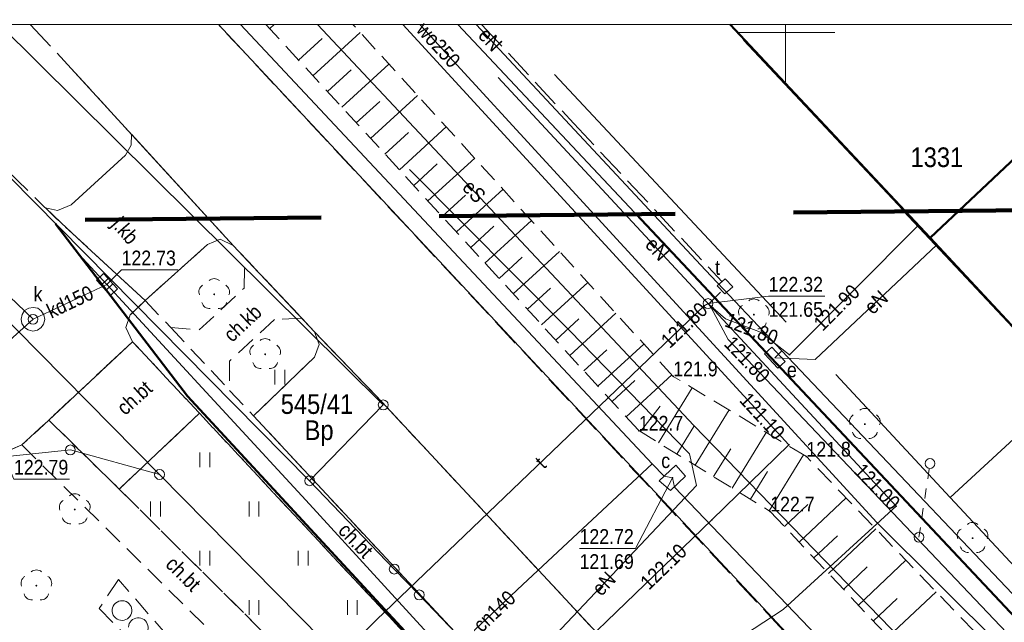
# Model space of a CAD drawing. Extents: x 6439600 to 6443631, y 5654340 to 5654937.
# Tile 37 of 54: x 6440861 to 6440911, y 5654870 to 5654901. Entities that reach past the tile are written whole.
import ezdxf
from ezdxf.enums import TextEntityAlignment as Align

# ---------------------------------------------------------------- set-up
doc = ezdxf.new("R2010")
doc.units = 0
doc.header["$MEASUREMENT"] = 0
for name, pattern in [('1.0_0.5', [1.5, 1, -0.5]), ('1.5_0.5', [2, 1.5, -0.5]), ('2', [0.9, 0.6, -0.3]), ('219-500', [0]), ('PRZER3-1', [4, 3, -1]), ('PTTL', [1.5, 1, -0.5]), ('supp_500', [1, 0.5, -0.5])]:
    doc.linetypes.add(name, pattern=pattern)
doc.layers.get('0').update_dxf_attribs({"color": 2, "linetype": 'CONTINUOUS', "lineweight": 5})
for name, color, linetype in [('000 Inne (niezydentyfikowane)', 7, 'CONTINUOUS'), ('202-punkt graniczny', 7, 'CONTINUOUS'), ('210-oznaczenie konturu użytku gruntowego', 7, 'CONTINUOUS'), ('211-numer działki ewidencyjnej', 7, 'CONTINUOUS'), ('218-kontur użytku gruntowego', 7, 'CONTINUOUS'), ('219-działka ewidencyjna', 7, 'CONTINUOUS'), ('312-budynek ewidencyjny', 7, 'CONTINUOUS'), ('312-oznaczenie budynku ewidencyjnego', 7, 'CONTINUOUS'), ('chodnik', 7, 'CONTINUOUS'), ('chodnik-Atr17', 7, 'CONTINUOUS'), ('drzewo liściaste', 7, 'CONTINUOUS'), ('jezdnia', 7, 'CONTINUOUS'), ('komora podziemna', 7, 'CONTINUOUS'), ('kratka ściekowa', 7, 'CONTINUOUS'), ('krawężnik', 7, 'CONTINUOUS'), ('KTOK - Furtka', 7, 'CONTINUOUS'), ('obudowa ochronna przewodu', 7, 'CONTINUOUS'), ('ogrodzenie trwałe', 7, 'CONTINUOUS'), ('pikieta naturalna', 7, 'CONTINUOUS'), ('pikieta naturalna-Atr2', 7, 'CONTINUOUS'), ('przewód ciepłowniczy', 7, 'CONTINUOUS'), ('przewód ciepłowniczy-Atr1', 7, 'CONTINUOUS'), ('przewód elektroenergetyczny podziemny', 7, 'CONTINUOUS'), ('przewód elektroenergetyczny podziemny-Atr1', 7, 'CONTINUOUS'), ('przewód kanalizacyjny', 7, 'CONTINUOUS'), ('przewód kanalizacyjny-Atr1', 7, 'CONTINUOUS'), ('przewód telekomunikacyjny podziemny', 7, 'CONTINUOUS'), ('przewód telekomunikacyjny podziemny - ob. projektowany', 7, 'CONTINUOUS'), ('przewód telekomunikacyjny podziemny-Atr1', 7, 'CONTINUOUS'), ('przewód wodociągowy', 7, 'CONTINUOUS'), ('przewód wodociągowy-Atr1', 7, 'CONTINUOUS'), ('rzedna', 7, 'CONTINUOUS'), ('rzedna-Atr2', 7, 'CONTINUOUS'), ('rzedna-Atr3', 7, 'CONTINUOUS'), ('skarpa nieumocniona', 7, 'CONTINUOUS'), ('szafa elektroenergetyczna lub kontener', 7, 'CONTINUOUS'), ('szafa elektroenergetyczna lub kontener-Atr17', 7, 'CONTINUOUS'), ('słup przewodów napowietrznych', 7, 'CONTINUOUS'), ('trawnik', 7, 'CONTINUOUS'), ('właz do komory lub kanału', 7, 'CONTINUOUS'), ('właz do komory lub kanału - ob. projektowany', 7, 'CONTINUOUS'), ('właz do komory lub kanału - ob. projektowany-Atr17', 7, 'CONTINUOUS'), ('właz do komory lub kanału - okrągły', 7, 'CONTINUOUS'), ('właz do komory lub kanału - okrągły-Atr17', 7, 'CONTINUOUS'), ('właz do komory lub kanału-Atr17', 7, 'CONTINUOUS'), ('Zakres', 7, 'CONTINUOUS')]:
    doc.layers.add(name, color=color, linetype=linetype)
for name, color, linetype, lineweight in [('z - kartowanie', 2, 'CONTINUOUS', 5), ('z - MPZT', 121, 'PRZER3-1', 18), ('z- kartowanie', 7, 'CONTINUOUS', 18)]:
    doc.layers.add(name, color=color, linetype=linetype, lineweight=lineweight)
doc.styles.add('MapaZas', font='geodezja.shx', dxfattribs={"width": 0.9})
doc.linetypes.add('902-500', pattern='A,3.75,0,[1,ksztalty.shx,S=0.5,R=0,X=0,Y=0],3.75', length=7.5)
doc.linetypes.add('NLZ', pattern='A,3,-1,[35,msgB.shx,S=0.008,R=0,X=-0.5,Y=0],3', length=7)

# ---------------------------------------------------------------- blocks, each defined once
blk = doc.blocks.new('202')
at = {"color": 0, "linetype": 'Continuous', "lineweight": 0}
blk.add_circle((0, 0), 0.25, dxfattribs=at)
blk = doc.blocks.new('PW01')
at = {"linetype": 'Continuous', "lineweight": 13}
h = blk.add_hatch(color=0, dxfattribs=at)
edge = h.paths.add_edge_path()
edge.add_arc((0, 0), 0.045, 0, 360)
blk = doc.blocks.new('SM05')
at = {"color": 0, "linetype": 'Continuous', "lineweight": 13}
blk.add_circle((0, 0), 0.25, dxfattribs=at)
blk = doc.blocks.new('TU04')
at = {"color": 0, "linetype": 'Continuous', "lineweight": 13}
for p, q in [((0, 0), (0, 0.75)), ((0.5, 0), (0.5, 0.75))]:
    blk.add_line(p, q, dxfattribs=at)
blk = doc.blocks.new('OP021')
at = {"linetype": 'Continuous', "lineweight": 13}
h = blk.add_hatch(color=0, dxfattribs=at)
edge = h.paths.add_edge_path()
edge.add_arc((0, 0), 0.05, 0, 360)
at = {"color": 0, "linetype": 'Continuous', "lineweight": 13}
for centre, start, end in [((0, 0.4), 49.272, 130.728), ((-0.38, 0.124), 121.308, 202.548), ((0.38, 0.124), 337.452, 58.692), ((-0.235, -0.324), 193.221, 274.871), ((0.235, -0.324), 265.129, 346.779)]:
    blk.add_arc(centre, 0.4, start, end, dxfattribs=at)
blk = doc.blocks.new('US22')
at = {"color": 0, "linetype": 'Continuous', "lineweight": 13}
blk.add_circle((0, 0), 0.25, dxfattribs=at)
blk = doc.blocks.new('US15')
at = {"color": 0, "linetype": 'Continuous', "lineweight": 13}
blk.add_circle((0, 0), 0.25, dxfattribs=at)
blk = doc.blocks.new('US18')
at = {"color": 0, "linetype": 'Continuous', "lineweight": 13}
for p, q in [((-0.5, -0.25), (-0.5, 0.25)), ((-0.5, 0.25), (0.5, 0.25)), ((0.5, -0.25), (0.5, 0.25)), ((-0.5, -0.25), (0.5, -0.25))]:
    blk.add_line(p, q, dxfattribs=at)
blk = doc.blocks.new('US05')
at = {"color": 0, "linetype": 'Continuous', "lineweight": 13}
for p, q in [((-0.525, -0.25), (-0.525, 0.25)), ((-0.525, 0.25), (-0.175, 0.25)), ((-0.175, -0.25), (-0.175, 0.25)), ((-0.175, 0.25), (0.175, 0.25)), ((0.175, -0.25), (0.175, 0.25)), ((0.175, 0.25), (0.525, 0.25)), ((0.525, -0.25), (0.525, 0.25)), ((-0.525, -0.25), (-0.175, -0.25)), ((-0.175, -0.25), (0.175, -0.25)), ((0.175, -0.25), (0.525, -0.25))]:
    blk.add_line(p, q, dxfattribs=at)
blk = doc.blocks.new('OTZK')
at = {"color": 0}
blk.add_lwpolyline([(-1.2, 1), (-1.026352, 0.984808), (-0.85798, 0.939693), (-0.7, 0.866025), (-0.557212, 0.766044), (-0.433956, 0.642788), (-0.333975, 0.5), (-0.260307, 0.34202), (-0.215192, 0.173648), (-0.2, 0), (-0.215192, -0.173648), (-0.260307, -0.34202), (-0.333975, -0.5), (-0.44425, -0.654861), (-0.581841, -0.786053), (-0.741773, -0.888835), (-0.918267, -0.959493), (-1.104944, -0.995472), (-1.295056, -0.995472), (-1.481733, -0.959493), (-1.658227, -0.888835), (-1.818159, -0.786053), (-1.95575, -0.654861), (-2.066025, -0.5), (-2.145001, -0.327068), (-2.189821, -0.142315), (-2.198867, 0.047582), (-2.171812, 0.235759), (-2.109632, 0.415415), (-2.014576, 0.580057), (-1.890079, 0.723734), (-1.740641, 0.841254), (-1.571662, 0.928368), (-1.389251, 0.981929)], close=True, dxfattribs=at)
blk.add_lwpolyline([(0.469393, -0.682799), (0.35969, -0.542106), (0.276733, -0.384159), (0.223163, -0.213984), (0.200685, -0.036999), (0.210014, 0.141165), (0.250854, 0.314835), (0.321904, 0.478484), (0.420903, 0.626903), (0.5447, 0.755369), (0.689355, 0.859792), (0.850264, 0.936848), (1.022304, 0.984085), (1.2, 1), (1.377696, 0.984085), (1.549736, 0.936848), (1.710645, 0.859792), (1.8553, 0.755369), (1.979097, 0.626903), (2.078096, 0.478484), (2.149146, 0.314835), (2.189986, 0.141165), (2.199315, -0.036999), (2.176837, -0.213984), (2.123267, -0.384159), (2.04031, -0.542106), (1.930607, -0.682799)], dxfattribs=at)

msp = doc.modelspace()

# ---------------------------------------------------------------- linework, layer by layer
at = {"color": 0, "lineweight": 13}
msp.add_line((6440900, 5654897.5), (6440900, 5654900.411), dxfattribs=at)
msp.add_line((6440900, 5654897.5), (6440900, 5654900.411), dxfattribs=at)
at = {"color": 0}
msp.add_line((6440897.5, 5654900), (6440902.5, 5654900), dxfattribs=at)
msp.add_line((6440897.5, 5654900), (6440902.5, 5654900), dxfattribs=at)
at = {"color": 18, "linetype": 'Continuous', "true_color": 0x000000}
msp.add_lwpolyline([(6440774.191, 5654936.883), (6440976.424, 5654936.883), (6440976.424, 5654900.411), (6440774.191, 5654900.411)], close=True, dxfattribs=at)
at = {"layer": '000 Inne (niezydentyfikowane)', "color": 7, "linetype": 'Continuous', "lineweight": 25}
msp.add_lwpolyline([(6440873.78, 5654900.21), (6440873.999, 5654900.411)], dxfattribs=at)
at = {"layer": '000 Inne (niezydentyfikowane)', "color": 7, "linetype": 'Continuous', "lineweight": 13, "flags": 128}
for points in [[(6440875.98, 5654897.8), (6440878.38, 5654900)], [(6440875.25, 5654898.6), (6440876.45, 5654899.7)], [(6440877.45, 5654896.2), (6440879.84, 5654898.4)], [(6440876.72, 5654897), (6440877.92, 5654898.1)], [(6440878.91, 5654894.61), (6440881.3, 5654896.8)], [(6440878.18, 5654895.41), (6440879.38, 5654896.5)], [(6440879.64, 5654893.82), (6440880.83, 5654894.91)], [(6440880.37, 5654893.02), (6440882.75, 5654895.2)], [(6440881.1, 5654892.23), (6440882.29, 5654893.32)], [(6440881.82, 5654891.44), (6440884.2, 5654893.61)], [(6440883.27, 5654889.86), (6440885.64, 5654892.03)], [(6440882.55, 5654890.65), (6440883.73, 5654891.73)], [(6440884.72, 5654888.28), (6440887.08, 5654890.44)], [(6440884, 5654889.07), (6440885.18, 5654890.15)], [(6440886.16, 5654886.71), (6440888.51, 5654888.87)], [(6440885.44, 5654887.5), (6440886.62, 5654888.58)], [(6440887.6, 5654885.14), (6440889.95, 5654887.29)], [(6440886.88, 5654885.93), (6440888.06, 5654887)], [(6440888.32, 5654884.36), (6440889.49, 5654885.44)], [(6440889.03, 5654883.58), (6440891.37, 5654885.73)], [(6440889.75, 5654882.8), (6440890.92, 5654883.87)], [(6440890.46, 5654882.02), (6440892.8, 5654884.16)], [(6440891.18, 5654881.24), (6440892.34, 5654882.31)], [(6440891.89, 5654880.47), (6440894.22, 5654882.6)], [(6440893.54, 5654879.14), (6440895.26, 5654881.93)], [(6440892.62, 5654879.71), (6440893.63, 5654881.01)], [(6440895.41, 5654878), (6440897.13, 5654880.81)], [(6440894.47, 5654878.57), (6440895.33, 5654879.97)], [(6440897.28, 5654876.84), (6440899.02, 5654879.67)], [(6440896.34, 5654877.42), (6440897.21, 5654878.83)], [(6440899.16, 5654875.68), (6440900.91, 5654878.53)], [(6440898.22, 5654876.27), (6440899.09, 5654877.68)], [(6440900.69, 5654874.09), (6440903.08, 5654876.34)], [(6440899.94, 5654874.89), (6440901.13, 5654876.01)], [(6440902.19, 5654872.49), (6440904.59, 5654874.76)], [(6440901.44, 5654873.29), (6440902.64, 5654874.42)], [(6440902.94, 5654871.69), (6440904.15, 5654872.83)], [(6440903.7, 5654870.89), (6440906.12, 5654873.17)], [(6440905.22, 5654869.27), (6440907.65, 5654871.57)], [(6440904.46, 5654870.08), (6440905.67, 5654871.23)]]:
    msp.add_lwpolyline(points, dxfattribs=at)
at = {"layer": '218-kontur użytku gruntowego', "color": 3, "linetype": 'Continuous', "lineweight": 13}
for points in [[(6440875.81, 5654877.21), (6440852.888, 5654900.411)], [(6440852.888, 5654900.411), (6440875.81, 5654877.21)], [(6440860.035, 5654900.411), (6440879.55, 5654881.07)], [(6440879.55, 5654881.07), (6440860.035, 5654900.411)], [(6440907.64, 5654874.55), (6440883.346, 5654900.411)], [(6440883.346, 5654900.411), (6440907.64, 5654874.55)]]:
    msp.add_lwpolyline(points, dxfattribs=at)
at = {"layer": '218-kontur użytku gruntowego', "color": 3, "linetype": 'Continuous', "lineweight": 13, "flags": 128}
for points in [[(6440875.81, 5654877.21), (6440879.55, 5654881.07)], [(6440879.55, 5654881.07), (6440875.81, 5654877.21)], [(6440863.65, 5654878.78), (6440859.95, 5654878.4)], [(6440859.95, 5654878.4), (6440863.65, 5654878.78)], [(6440868.18, 5654877.53), (6440863.65, 5654878.78)], [(6440863.65, 5654878.78), (6440868.18, 5654877.53)], [(6440876.47, 5654869.13), (6440868.18, 5654877.53)], [(6440868.18, 5654877.53), (6440876.47, 5654869.13)], [(6440907.64, 5654874.55), (6440947.07, 5654832.59)], [(6440947.07, 5654832.59), (6440907.64, 5654874.55)]]:
    msp.add_lwpolyline(points, dxfattribs=at)
at = {"layer": '219-działka ewidencyjna', "color": 3, "linetype": '219-500', "lineweight": 13}
for points in [[(6440852.888, 5654900.411), (6440875.81, 5654877.21)], [(6440879.55, 5654881.07), (6440860.035, 5654900.411)], [(6440947.07, 5654832.59), (6440883.35, 5654900.411)]]:
    msp.add_lwpolyline(points, dxfattribs=at)
at = {"layer": '219-działka ewidencyjna', "color": 3, "linetype": '219-500', "lineweight": 13, "flags": 128}
for points in [[(6440868.18, 5654877.53), (6440852.37, 5654893.55)], [(6440875.81, 5654877.21), (6440879.55, 5654881.07)], [(6440859.95, 5654878.4), (6440863.65, 5654878.78)], [(6440868.18, 5654877.53), (6440863.65, 5654878.78)], [(6440868.18, 5654877.53), (6440876.47, 5654869.13)], [(6440875.81, 5654877.21), (6440880.11, 5654872.72)], [(6440880.11, 5654872.72), (6440881.38, 5654871.41)], [(6440881.38, 5654871.41), (6440979.07, 5654769.37)]]:
    msp.add_lwpolyline(points, dxfattribs=at)
at = {"layer": '312-budynek ewidencyjny', "color": 7, "linetype": 'Continuous', "lineweight": 50}
msp.add_lwpolyline([(6440907.35, 5654889.57), (6440897.188, 5654900.411)], dxfattribs=at)
at = {"layer": '312-budynek ewidencyjny', "color": 7, "linetype": 'Continuous', "lineweight": 50, "flags": 128}
for points in [[(6440907.35, 5654889.57), (6440916.66, 5654898.34)], [(6440916.66, 5654898.34), (6440907.35, 5654889.57)], [(6440921.52, 5654874.35), (6440907.35, 5654889.57)]]:
    msp.add_lwpolyline(points, dxfattribs=at)
at = {"layer": 'chodnik', "color": 7, "linetype": '1.0_0.5', "lineweight": 13}
for p, q in [((6440867.45, 5654886.38), (6440866.69, 5654885.64)), ((6440866.69, 5654885.64), (6440866.46, 5654885)), ((6440866.46, 5654885), (6440866.81, 5654884.28)), ((6440866.81, 5654884.28), (6440870.21, 5654880.64)), ((6440862.55, 5654880.3), (6440861.18, 5654879.03)), ((6440866.13, 5654876.79), (6440862.55, 5654880.3)), ((6440870.21, 5654880.64), (6440883.21, 5654866.7)), ((6440888.74, 5654863.56), (6440872.96, 5654880.51)), ((6440861.18, 5654879.03), (6440877.25, 5654863.18)), ((6440878.82, 5654864.16), (6440866.13, 5654876.79))]:
    msp.add_line(p, q, dxfattribs=at)
at = {"layer": 'chodnik', "color": 7, "linetype": '1.0_0.5', "lineweight": 13, "flags": 128}
msp.add_lwpolyline([(6440866.81, 5654884.28), (6440862.55, 5654880.3), (6440866.13, 5654876.79), (6440870.21, 5654880.64)], close=True, dxfattribs=at)
at = {"layer": 'jezdnia', "color": 7, "linetype": '1.5_0.5', "lineweight": 13}
for points in [[(6440867.45, 5654886.38), (6440862.91, 5654890.57), (6440852.821, 5654900.411)], [(6440861.609, 5654900.411), (6440863.69, 5654898.18), (6440871.93, 5654889.17), (6440876.06, 5654884.79), (6440879.48, 5654881.22), (6440906.8, 5654851.86), (6440923.44, 5654833.94), (6440929.76, 5654827.01), (6440946.76, 5654808.73), (6440952.95, 5654802.31), (6440964.82, 5654789.35), (6440983.59, 5654769.41), (6440986.02, 5654766.81), (6440986.68, 5654766.1), (6440989.64, 5654762.78), (6440998.11, 5654753.44), (6441004.18, 5654747.07), (6441016.644, 5654733.678)], [(6441026.268, 5654733.678), (6441014.05, 5654746.81), (6441013.69, 5654747.24), (6440979.44, 5654783.96), (6440979.03, 5654784.41), (6440957.47, 5654807.58), (6440948.41, 5654817.56), (6440937.72, 5654829.04), (6440912.17, 5654856.41), (6440871.169, 5654900.411)], [(6440796.54, 5654822.51), (6440807.99, 5654832.85), (6440810.21, 5654834.85), (6440817.78, 5654841.7), (6440820, 5654843.68), (6440831.55, 5654853.94), (6440833.73, 5654855.89), (6440841.29, 5654862.78), (6440843.46, 5654864.74), (6440856.58, 5654876.61), (6440858.22, 5654877.76), (6440861.18, 5654879.03), (6440862.55, 5654880.3), (6440866.81, 5654884.28), (6440866.46, 5654885), (6440866.69, 5654885.64), (6440867.45, 5654886.38)]]:
    msp.add_lwpolyline(points, dxfattribs=at)
at = {"layer": 'komora podziemna', "color": 32, "linetype": 'Continuous', "lineweight": 13, "flags": 128}
msp.add_lwpolyline([(6440862.35, 5654885.41), (6440862.29, 5654885.18), (6440862.16, 5654885), (6440861.97, 5654884.87), (6440861.74, 5654884.82), (6440861.51, 5654884.88), (6440861.31, 5654885.01), (6440861.18, 5654885.2), (6440861.15, 5654885.43), (6440861.19, 5654885.66), (6440861.32, 5654885.86), (6440861.53, 5654885.99), (6440861.76, 5654886.02), (6440861.99, 5654885.98), (6440862.17, 5654885.85), (6440862.3, 5654885.64)], close=True, dxfattribs=at)
at = {"layer": 'krawężnik', "color": 7, "linetype": 'Continuous', "lineweight": 13}
msp.add_lwpolyline([(6440948.99, 5654816.93), (6440948.41, 5654817.56), (6440937.72, 5654829.04), (6440912.19, 5654856.46), (6440871.184, 5654900.411)], dxfattribs=at)
at = {"layer": 'krawężnik', "color": 7, "linetype": 'Continuous', "lineweight": 13, "flags": 128}
for points in [[(6440871.93, 5654889.17), (6440863.69, 5654898.18)], [(6440867.45, 5654886.38), (6440870.62, 5654889.22), (6440871.26, 5654889.5), (6440871.93, 5654889.17), (6440876.06, 5654884.79), (6440876.3, 5654884.14), (6440876.06, 5654883.5), (6440872.96, 5654880.51)], [(6440866.81, 5654884.28), (6440866.46, 5654885), (6440866.69, 5654885.64), (6440867.45, 5654886.38)], [(6440876.06, 5654884.79), (6440879.48, 5654881.22), (6440906.8, 5654851.86)], [(6440866.81, 5654884.28), (6440862.55, 5654880.3)], [(6440870.21, 5654880.64), (6440866.13, 5654876.79)], [(6440872.96, 5654880.51), (6440888.74, 5654863.56), (6440891.72, 5654866.36), (6440892.39, 5654866.63), (6440893.01, 5654866.33), (6440893.25, 5654865.67), (6440892.96, 5654865.05), (6440889.98, 5654862.24), (6440902.69, 5654848.58), (6440905.79, 5654851.5), (6440906.44, 5654851.71), (6440907.07, 5654851.46)], [(6440861.18, 5654879.03), (6440858.22, 5654877.76)]]:
    msp.add_lwpolyline(points, dxfattribs=at)
at = {"layer": 'KTOK - Furtka', "linetype": 'Continuous', "lineweight": 18}
msp.add_lwpolyline([(6440862.379, 5654891.088), (6440862.99, 5654890.95), (6440863.69, 5654891.24), (6440866.45, 5654893.77), (6440866.74, 5654894.28), (6440866.758, 5654894.825), (6440871.72, 5654889.4), (6440871.93, 5654889.17), (6440871.26, 5654889.5), (6440870.62, 5654889.22), (6440867.45, 5654886.38), (6440864.508, 5654889.096), (6440863.175, 5654890.326), (6440862.379, 5654891.088)], dxfattribs=at)
at = {"layer": 'obudowa ochronna przewodu', "color": 7, "linetype": 'Continuous', "lineweight": 35, "flags": 128}
msp.add_lwpolyline([(6440885.09, 5654864.44), (6440896.25, 5654875.22)], dxfattribs=at)
at = {"layer": 'ogrodzenie trwałe', "color": 7, "linetype": '902-500', "lineweight": 35, "flags": 128}
for points in [[(6440900.03, 5654885.27), (6440888.26, 5654897.87)], [(6440902.55, 5654882.62), (6440908.37, 5654876.36), (6440914.23, 5654870.07)], [(6440908.37, 5654876.36), (6440914.42, 5654881.94)]]:
    msp.add_lwpolyline(points, dxfattribs=at)
at = {"layer": 'przewód ciepłowniczy', "color": 212, "linetype": 'Continuous', "lineweight": 13}
msp.add_lwpolyline([(6440893.22, 5654878.08), (6440872.303, 5654900.411)], dxfattribs=at)
at = {"layer": 'przewód ciepłowniczy', "color": 212, "linetype": 'Continuous', "lineweight": 13, "flags": 128}
for points in [[(6440879.89, 5654865.55), (6440886.64, 5654871.94), (6440893.22, 5654878.08)], [(6440894.25, 5654877.36), (6440893.83, 5654877.44), (6440893.22, 5654878.08)], [(6440894.25, 5654877.36), (6440894.35, 5654876.89), (6440910.35, 5654860.17), (6440913.78, 5654863.39), (6440916.75, 5654860.34), (6440913.25, 5654857.08), (6440928.7, 5654840.55)]]:
    msp.add_lwpolyline(points, dxfattribs=at)
at = {"layer": 'przewód elektroenergetyczny podziemny', "color": 1, "linetype": 'Continuous', "lineweight": 13}
for points in [[(6440876.215, 5654900.411), (6440895.33, 5654880.02), (6440910.92, 5654863.95), (6440917.24, 5654857.65), (6440918.53, 5654855.62), (6440937.69, 5654834.93), (6440958.83, 5654812.78), (6440965.45, 5654805.6)], [(6440899.81, 5654883.82), (6440895.93, 5654887.92), (6440884.28, 5654900.411)]]:
    msp.add_lwpolyline(points, dxfattribs=at)
at = {"layer": 'przewód elektroenergetyczny podziemny', "color": 1, "linetype": 'Continuous', "lineweight": 13, "flags": 128}
for points in [[(6440892.56, 5654865.87), (6440899.88, 5654870.66), (6440905.62, 5654875.92), (6440885.39, 5654897.72)], [(6440882.31, 5654863.03), (6440895.48, 5654876.97), (6440895.12, 5654878.58), (6440889.03, 5654884.84), (6440880.88, 5654893.04)], [(6440907.69, 5654889.2), (6440901.51, 5654883.38), (6440899.46, 5654883.47)], [(6440864.08, 5654888.73), (6440875.61, 5654876.22), (6440894.16, 5654855.96), (6440908.4, 5654840.39)], [(6440899.81, 5654883.82), (6440899.46, 5654883.47)], [(6440927.98, 5654853.11), (6440928.48, 5654853.54), (6440915.31, 5654867.48), (6440899.81, 5654883.82)]]:
    msp.add_lwpolyline(points, dxfattribs=at)
at = {"layer": 'przewód kanalizacyjny', "color": 34, "linetype": 'Continuous', "lineweight": 13, "flags": 128}
for points in [[(6440861.75, 5654885.42), (6440852.07, 5654894.7)], [(6440861.75, 5654885.42), (6440865.51, 5654887.19)], [(6440857.52, 5654881.63), (6440861.75, 5654885.42)]]:
    msp.add_lwpolyline(points, dxfattribs=at)
at = {"layer": 'przewód telekomunikacyjny podziemny', "color": 30, "linetype": 'Continuous', "lineweight": 13}
msp.add_lwpolyline([(6440880.549, 5654900.411), (6440900.17, 5654879.04), (6440896.25, 5654875.22), (6440885.09, 5654864.44), (6440883.64, 5654863.22), (6440883.66, 5654862.84)], dxfattribs=at)
at = {"layer": 'przewód telekomunikacyjny podziemny', "color": 30, "linetype": 'Continuous', "lineweight": 13, "flags": 128}
for points in [[(6440896.06, 5654886.22), (6440896.31, 5654886.01), (6440896.94, 5654885.45), (6440898.73, 5654884.76), (6440900.2, 5654883.62), (6440906.76, 5654890.2)], [(6440874, 5654850.52), (6440871.38, 5654853.85), (6440867.83, 5654858.45), (6440867.64, 5654858.63), (6440867.78, 5654858.77), (6440879.2, 5654870.14), (6440895.87, 5654886.11), (6440896.06, 5654886.22)], [(6440896.06, 5654886.22), (6440896.21, 5654886.03), (6440897.08, 5654884.4), (6440913.81, 5654866.78), (6440927.32, 5654852.53), (6440929.66, 5654850.26), (6440943.37, 5654835.92), (6440943.23, 5654833.76), (6440943.88, 5654833), (6440944.06, 5654832.83), (6440944.21, 5654832.6), (6440957.71, 5654818.26), (6440976.44, 5654797.84), (6440976.62, 5654797.65), (6440976.45, 5654797.52), (6440972.18, 5654793.34), (6440959.74, 5654782.14), (6440958.91, 5654781.25), (6440959.15, 5654780.49), (6440959.47, 5654780.49)]]:
    msp.add_lwpolyline(points, dxfattribs=at)
at = {"layer": 'przewód telekomunikacyjny podziemny - ob. projektowany', "color": 30, "linetype": '1.5_0.5', "lineweight": 13}
msp.add_lwpolyline([(6440884.552, 5654900.411), (6440889.23, 5654895.38), (6440896.78, 5654887.33)], dxfattribs=at)
at = {"layer": 'przewód telekomunikacyjny podziemny - ob. projektowany', "color": 30, "linetype": '1.5_0.5', "lineweight": 13, "flags": 128}
msp.add_lwpolyline([(6440896.7, 5654886.8), (6440896.11, 5654886.23)], dxfattribs=at)
at = {"layer": 'przewód wodociągowy', "color": 5, "linetype": 'Continuous', "lineweight": 13}
msp.add_lwpolyline([(6440929.9, 5654849.32), (6440917.42, 5654862.38), (6440904.64, 5654875.09), (6440881.41, 5654900.411)], dxfattribs=at)
at = {"layer": 'rzedna-Atr2', "color": 34, "lineweight": 13, "flags": 128}
for points in [[(6440865.51, 5654887.19), (6440866.25, 5654887.93), (6440869.104, 5654887.93)], [(6440860.13, 5654878.81), (6440860.78, 5654877.29), (6440863.602, 5654877.29)]]:
    msp.add_lwpolyline(points, dxfattribs=at)
at = {"layer": 'rzedna-Atr2', "color": 30, "lineweight": 13, "flags": 128}
msp.add_lwpolyline([(6440896.06, 5654886.22), (6440899.14, 5654886.59), (6440901.994, 5654886.59)], dxfattribs=at)
at = {"layer": 'rzedna-Atr2', "color": 7, "lineweight": 13, "flags": 128}
msp.add_lwpolyline([(6440894.25, 5654877.36), (6440892.38, 5654873.77), (6440889.526, 5654873.77)], dxfattribs=at)
at = {"layer": 'skarpa nieumocniona', "color": 7, "linetype": '1.0_0.5', "lineweight": 13}
for points in [[(6440873.591, 5654900.411), (6440892.54, 5654879.76), (6440899.22, 5654875.65), (6440911.74, 5654862.34)], [(6440873.591, 5654900.411), (6440892.54, 5654879.76), (6440899.22, 5654875.65), (6440911.74, 5654862.34)], [(6440911.74, 5654862.34), (6440927.78, 5654851.73), (6440923.36, 5654858.56), (6440914.79, 5654864.13), (6440901.06, 5654878.44), (6440894.29, 5654882.52), (6440878.009, 5654900.411)], [(6440911.74, 5654862.34), (6440927.78, 5654851.73), (6440923.36, 5654858.56), (6440914.79, 5654864.13), (6440901.06, 5654878.44), (6440894.29, 5654882.52), (6440878.009, 5654900.411)]]:
    msp.add_lwpolyline(points, dxfattribs=at)
at = {"layer": 'słup przewodów napowietrznych', "color": 7, "linetype": 'supp_500', "lineweight": 13, "flags": 128}
msp.add_lwpolyline([(6440906.78, 5654874.34), (6440907.34, 5654878.09)], dxfattribs=at)
at = {"layer": 'trawnik', "color": 7, "linetype": '1.0_0.5', "lineweight": 13}
for p, q in [((6440871.26, 5654889.5), (6440870.62, 5654889.22)), ((6440871.93, 5654889.17), (6440871.26, 5654889.5)), ((6440870.62, 5654889.22), (6440867.45, 5654886.38)), ((6440876.06, 5654884.79), (6440871.93, 5654889.17)), ((6440867.45, 5654886.38), (6440868.748, 5654884.997)), ((6440876.3, 5654884.14), (6440876.06, 5654884.79)), ((6440876.06, 5654883.5), (6440876.3, 5654884.14)), ((6440872.96, 5654880.51), (6440876.06, 5654883.5)), ((6440871.741, 5654881.809), (6440872.96, 5654880.51))]:
    msp.add_line(p, q, dxfattribs=at)
at = {"layer": 'trawnik', "color": 7, "linetype": '1.0_0.5', "lineweight": 13, "flags": 128}
msp.add_lwpolyline([(6440866.13, 5654876.79), (6440878.82, 5654864.16), (6440879.69, 5654863.8), (6440880.54, 5654864.15), (6440883.21, 5654866.7), (6440870.21, 5654880.64)], close=True, dxfattribs=at)
at = {"layer": 'właz do komory lub kanału', "color": 7, "linetype": 'Continuous', "lineweight": 13, "flags": 128}
msp.add_lwpolyline([(6440893.57, 5654877.2), (6440894.42, 5654878), (6440894.92, 5654877.44), (6440894.15, 5654876.71)], close=True, dxfattribs=at)
at = {"layer": 'właz do komory lub kanału - ob. projektowany', "color": 30, "linetype": 'Continuous', "lineweight": 13, "flags": 128}
msp.add_lwpolyline([(6440896.92, 5654886.71), (6440896.53, 5654887.12), (6440896.93, 5654887.48), (6440897.32, 5654887.07)], close=True, dxfattribs=at)
at = {"layer": 'z - kartowanie', "color": 7, "linetype": '1.0_0.5', "lineweight": 13}
msp.add_line((6440868.748, 5654884.997), (6440871.741, 5654881.809), dxfattribs=at)
msp.add_lwpolyline([(6440868.748, 5654884.997), (6440870.2, 5654884.89), (6440872.49, 5654887.01), (6440872.512, 5654888.553), (6440875.416, 5654885.473), (6440874.03, 5654885.41), (6440871.73, 5654883.3), (6440871.741, 5654881.809)], dxfattribs=at)
at = {"layer": 'z - kartowanie', "color": 0, "linetype": 'PTTL', "lineweight": 18}
msp.add_lwpolyline([(6440866.1, 5654872.19), (6440865.11, 5654870.72), (6440869.47, 5654866.31), (6440870.56, 5654867.05), (6440866.1, 5654872.19)], dxfattribs=at)
at = {"layer": 'z - MPZT', "color": 215, "linetype": 'Continuous', "lineweight": 18, "true_color": 0xa953a0}
msp.add_line((6440950.058, 5654843.995), (6440897.858, 5654899.614), dxfattribs=at)
at = {"layer": 'z - MPZT', "linetype": 'Continuous', "lineweight": 50}
for points in [[(6440892.41, 5654890.767), (6440947.07, 5654832.59), (6440960.56, 5654817.8), (6441010.281, 5654765.126), (6441020.769, 5654754.015)], [(6440987.32, 5654753.81), (6440984.25, 5654757.15), (6440975.96, 5654766.48), (6440869.606, 5654881.516), (6440862.895, 5654890.282)]]:
    msp.add_lwpolyline(points, dxfattribs=at)
at = {"layer": 'z - MPZT', "linetype": 'NLZ', "lineweight": 35}
msp.add_lwpolyline([(6440967.547, 5654824.979), (6440954.409, 5654839.383), (6440905.998, 5654890.91)], dxfattribs=at)
at = {"layer": 'Zakres', "color": 221, "linetype": '2', "lineweight": 140, "ltscale": 20, "flags": 128}
msp.add_lwpolyline([(6441020.39, 5654892.11), (6440805.9, 5654889.86), (6440806.46, 5654752.7), (6441021.62, 5654754.02)], close=True, dxfattribs=at)

# ---------------------------------------------------------------- block references
at = {"layer": '202-punkt graniczny', "color": 3, "linetype": 'Continuous', "lineweight": 13}
for p in [(6440879.55, 5654881.07), (6440863.65, 5654878.78), (6440868.18, 5654877.53), (6440875.81, 5654877.21), (6440880.11, 5654872.72), (6440881.38, 5654871.41)]:
    msp.add_blockref('202', p, dxfattribs=at)
at = {"layer": 'drzewo liściaste', "color": 94, "linetype": 'Continuous', "lineweight": 13}
for p in [(6440870.96, 5654886.69), (6440873.55, 5654883.64), (6440863.87, 5654875.75)]:
    msp.add_blockref('OP021', p, dxfattribs=at)
at = {"layer": 'komora podziemna', "color": 30, "linetype": 'Continuous', "lineweight": 13}
msp.add_blockref('US15', (6440896.06, 5654886.22), dxfattribs=at)
at = {"layer": 'kratka ściekowa', "color": 34, "linetype": 'Continuous', "lineweight": 13, "rotation": 312.43}
msp.add_blockref('US05', (6440865.51, 5654887.19), dxfattribs=at)
at = {"layer": 'pikieta naturalna', "color": 7, "linetype": 'Continuous', "lineweight": 13}
for p in [(6440894.29, 5654882.52), (6440892.54, 5654879.76), (6440901.06, 5654878.44), (6440899.22, 5654875.65)]:
    msp.add_blockref('PW01', p, dxfattribs=at)
at = {"layer": 'rzedna', "color": 34, "linetype": 'Continuous', "lineweight": 13}
msp.add_blockref('PW01', (6440865.51, 5654887.19), dxfattribs=at)
at = {"layer": 'rzedna', "color": 30, "linetype": 'Continuous', "lineweight": 13}
for p in [(6440896.06, 5654886.22), (6440895.87, 5654886.11), (6440896.21, 5654886.03), (6440896.31, 5654886.01), (6440900.2, 5654883.62), (6440900.17, 5654879.04), (6440896.25, 5654875.22)]:
    msp.add_blockref('PW01', p, dxfattribs=at)
at = {"layer": 'rzedna', "color": 6, "linetype": 'Continuous', "lineweight": 13}
msp.add_blockref('PW01', (6440894.25, 5654877.36), dxfattribs=at)
at = {"layer": 'rzedna', "color": 1, "linetype": 'Continuous', "lineweight": 13}
msp.add_blockref('PW01', (6440905.62, 5654875.92), dxfattribs=at)
at = {"layer": 'szafa elektroenergetyczna lub kontener', "color": 1, "linetype": 'Continuous', "lineweight": 13, "rotation": 312.579}
msp.add_blockref('US18', (6440899.46, 5654883.47), dxfattribs=at)
at = {"layer": 'słup przewodów napowietrznych', "color": 7, "linetype": 'Continuous', "lineweight": 13}
for p in [(6440907.34, 5654878.09), (6440906.78, 5654874.34)]:
    msp.add_blockref('SM05', p, dxfattribs=at)
at = {"layer": 'trawnik', "color": 7, "linetype": 'Continuous', "lineweight": 13}
for p in [(6440874.049, 5654882.109), (6440870.229, 5654877.899), (6440867.729, 5654875.399), (6440872.729, 5654875.399), (6440870.229, 5654872.899), (6440875.229, 5654872.899), (6440872.729, 5654870.399), (6440877.729, 5654870.399)]:
    msp.add_blockref('TU04', p, dxfattribs=at)
at = {"layer": 'właz do komory lub kanału - okrągły', "color": 7, "linetype": 'Continuous', "lineweight": 13}
msp.add_blockref('US22', (6440861.75, 5654885.42), dxfattribs=at)
at = {"layer": 'z - kartowanie', "color": 94, "linetype": 'Continuous', "lineweight": 13}
for p in [(6440898.391, 5654885.658), (6440904.03, 5654880.09), (6440909.506, 5654874.293), (6440861.92, 5654871.88)]:
    msp.add_blockref('OP021', p, dxfattribs=at)
at = {"layer": 'z - kartowanie', "color": 0, "linetype": 'PTTL', "lineweight": 18, "xscale": 0.4999999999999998, "yscale": 0.4999999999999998, "rotation": 313.6381695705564}
msp.add_blockref('OTZK', (6440866.686, 5654870.18), dxfattribs=at)

# ---------------------------------------------------------------- texts
at = {"layer": '210-oznaczenie konturu użytku gruntowego', "color": 3, "linetype": 'Continuous', "lineweight": 13, "style": 'MapaZas', "width": 0.9}
msp.add_text('Bp', height=1, dxfattribs=at).set_placement((6440875.557, 5654879.284))
at = {"layer": '211-numer działki ewidencyjnej', "color": 3, "linetype": 'Continuous', "lineweight": 13, "style": 'MapaZas', "width": 0.9}
msp.add_text('545/41', height=1, dxfattribs=at).set_placement((6440874.34, 5654880.61))
at = {"layer": '312-oznaczenie budynku ewidencyjnego', "color": 7, "linetype": 'Continuous', "lineweight": 13, "style": 'MapaZas', "width": 0.9}
msp.add_text('1331', height=1, dxfattribs=at).set_placement((6440907.69, 5654893.66), align=Align.MIDDLE_CENTER)
at = {"layer": 'chodnik-Atr17', "color": 7, "lineweight": 13, "style": 'MapaZas', "width": 0.9}
for rotation, p in [(41.95, (6440866.43, 5654880.5)), (313.653, (6440877.21, 5654874.63))]:
    msp.add_text('ch.bt', height=0.75, rotation=rotation, dxfattribs=at).set_placement(p)
msp.add_text('ch.bt', height=0.75, rotation=315, dxfattribs=at).set_placement((6440869.39, 5654872.48), align=Align.MIDDLE_CENTER)
at = {"layer": 'pikieta naturalna-Atr2', "color": 7, "lineweight": 13, "style": 'MapaZas', "width": 0.9}
for s, p in [('121.9', (6440894.29, 5654882.52)), ('122.7', (6440892.54, 5654879.76)), ('121.8', (6440901.06, 5654878.44)), ('122.7', (6440899.22, 5654875.65))]:
    msp.add_text(s, height=0.75, dxfattribs=at).set_placement(p)
at = {"layer": 'przewód ciepłowniczy-Atr1', "color": 212, "lineweight": 13, "style": 'MapaZas', "width": 0.9}
msp.add_text('cn140', height=0.75, rotation=43.43, dxfattribs=at).set_placement((6440885.2, 5654870.58), align=Align.MIDDLE_CENTER)
at = {"layer": 'przewód elektroenergetyczny podziemny-Atr1', "color": 1, "lineweight": 13, "style": 'MapaZas', "width": 0.9}
for s, rotation, p in [('eN', 313.004, (6440884.992, 5654899.648)), ('eS', 313.15, (6440884.17, 5654891.93)), ('eN', 312.86, (6440893.48, 5654889)), ('eN', 43.282, (6440904.6, 5654886.29)), ('eN', 46.627, (6440890.76, 5654871.98))]:
    msp.add_text(s, height=0.75, rotation=rotation, dxfattribs=at).set_placement(p, align=Align.MIDDLE_CENTER)
at = {"layer": 'przewód kanalizacyjny-Atr1', "color": 34, "lineweight": 13, "style": 'MapaZas', "width": 0.9}
msp.add_text('kd150', height=0.75, rotation=25.208, dxfattribs=at).set_placement((6440863.63, 5654886.31), align=Align.MIDDLE_CENTER)
at = {"layer": 'przewód telekomunikacyjny podziemny-Atr1', "color": 30, "lineweight": 13, "style": 'MapaZas', "width": 0.9}
msp.add_text('t', height=0.75, rotation=43.772, dxfattribs=at).set_placement((6440887.54, 5654878.13), align=Align.MIDDLE_CENTER)
at = {"layer": 'przewód wodociągowy-Atr1', "color": 5, "lineweight": 13, "style": 'MapaZas', "width": 0.9}
msp.add_text('wo250', height=0.75, rotation=312.53, dxfattribs=at).set_placement((6440882.36, 5654899.37), align=Align.MIDDLE_CENTER)
at = {"layer": 'rzedna-Atr2', "color": 34, "lineweight": 13, "style": 'MapaZas', "width": 0.9}
for s, p in [('122.73', (6440866.25, 5654887.938)), ('122.79', (6440860.78, 5654877.298))]:
    msp.add_text(s, height=0.75, dxfattribs=at).set_placement(p, align=Align.BOTTOM_LEFT)
at = {"layer": 'rzedna-Atr2', "color": 30, "lineweight": 13, "style": 'MapaZas', "width": 0.9}
msp.add_text('122.32', height=0.75, dxfattribs=at).set_placement((6440899.14, 5654886.598), align=Align.BOTTOM_LEFT)
for s, rotation, p in [('121.90', 45.087, (6440901.62, 5654885.04)), ('121.80', 43.843, (6440893.85, 5654884.17)), ('121.80', 338.919, (6440896.99, 5654885.43)), ('121.80', 313.516, (6440897.1, 5654884.38)), ('121.10', 312.56, (6440897.89, 5654881.52)), ('122.10', 44.007, (6440892.8, 5654871.89))]:
    msp.add_text(s, height=0.75, rotation=rotation, dxfattribs=at).set_placement(p, align=Align.MIDDLE_LEFT)
at = {"layer": 'rzedna-Atr2', "color": 1, "lineweight": 13, "style": 'MapaZas', "width": 0.9}
msp.add_text('121.00', height=0.75, rotation=313.9, dxfattribs=at).set_placement((6440905.62, 5654875.92), align=Align.MIDDLE_RIGHT)
at = {"layer": 'rzedna-Atr2', "color": 7, "lineweight": 13, "style": 'MapaZas', "width": 0.9}
msp.add_text('122.72', height=0.75, dxfattribs=at).set_placement((6440889.526, 5654873.777), align=Align.BOTTOM_LEFT)
at = {"layer": 'rzedna-Atr3', "color": 30, "lineweight": 13, "style": 'MapaZas', "width": 0.9}
msp.add_text('121.65', height=0.75, dxfattribs=at).set_placement((6440899.14, 5654885.322), align=Align.BOTTOM_LEFT)
at = {"layer": 'rzedna-Atr3', "color": 7, "lineweight": 13, "style": 'MapaZas', "width": 0.9}
msp.add_text('121.69', height=0.75, dxfattribs=at).set_placement((6440889.526, 5654872.502), align=Align.BOTTOM_LEFT)
at = {"layer": 'szafa elektroenergetyczna lub kontener-Atr17', "color": 1, "lineweight": 13, "style": 'MapaZas', "width": 0.9}
msp.add_text('e', height=0.75, dxfattribs=at).set_placement((6440900.07, 5654882.85), align=Align.MIDDLE_LEFT)
at = {"layer": 'właz do komory lub kanału - ob. projektowany-Atr17', "color": 7, "lineweight": 13, "style": 'MapaZas', "width": 0.9}
msp.add_text('t', height=0.75, dxfattribs=at).set_placement((6440896.42, 5654887.68))
at = {"layer": 'właz do komory lub kanału - okrągły-Atr17', "color": 7, "lineweight": 13, "style": 'MapaZas', "width": 0.9}
msp.add_text('k', height=0.75, dxfattribs=at).set_placement((6440861.78, 5654886.33))
at = {"layer": 'właz do komory lub kanału-Atr17', "color": 7, "lineweight": 13, "style": 'MapaZas', "width": 0.9}
msp.add_text('c', height=0.75, dxfattribs=at).set_placement((6440893.68, 5654877.86))
at = {"layer": 'z - kartowanie', "color": 0, "lineweight": 13, "style": 'MapaZas', "width": 0.9}
msp.add_text('ch.kb', height=0.75, rotation=43.1943, dxfattribs=at).set_placement((6440871.871, 5654884.215))
at = {"layer": 'z- kartowanie', "color": 7, "lineweight": 13, "style": 'MapaZas', "width": 0.9}
msp.add_text('j.kb', height=0.75, rotation=310.845, dxfattribs=at).set_placement((6440866.439, 5654889.934), align=Align.MIDDLE_CENTER)

doc.saveas('drawing.dxf')
